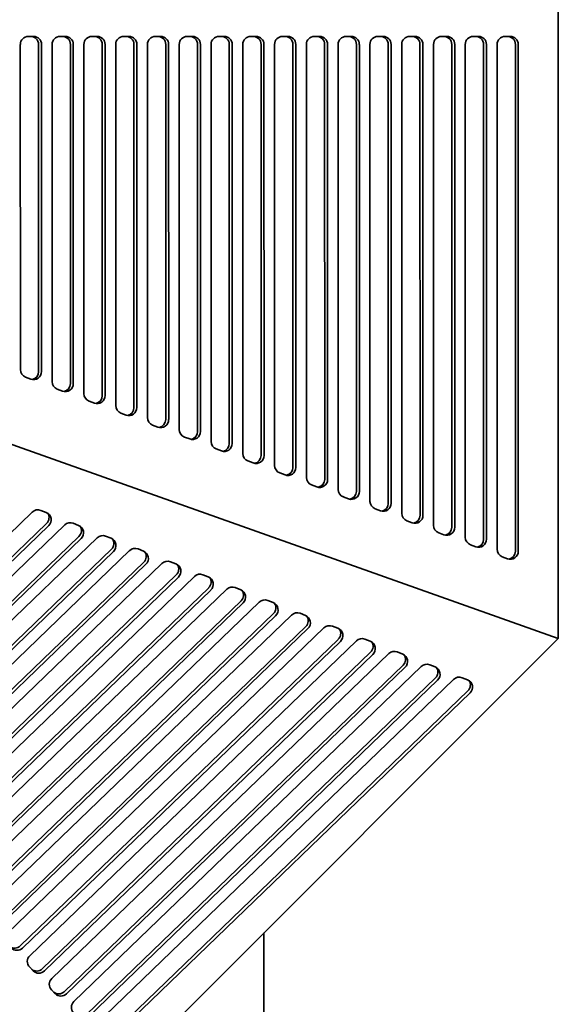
# Model space of a CAD drawing. Header units: millimetres. Extents: x 279 to 1400, y 31 to 1157.
# Tile 8 of 15: x 1198 to 1400, y 227 to 597. Entities that reach past the tile are written whole.
import ezdxf

# ---------------------------------------------------------------- set-up
doc = ezdxf.new("R2010")
doc.units = ezdxf.units.MM
doc.header["$LTSCALE"] = 4
doc.layers.add('Krawędzie widoczne(ISO)', color=7, linetype='Continuous', lineweight=35, true_color=0x262659)

msp = doc.modelspace()

# ---------------------------------------------------------------- linework, layer by layer
at = {"layer": 'Krawędzie widoczne(ISO)'}
for p, q in [((1400.5, 828.67), (1400.5, 364.34)), ((1201.57, 590.23), (1203.55, 590.23)), ((1213.49, 590.22), (1215.48, 590.23)), ((1225.42, 590.23), (1227.41, 590.23)), ((1237.35, 590.22), (1239.34, 590.23)), ((1249.28, 590.23), (1251.27, 590.23)), ((1261.21, 590.22), (1263.19, 590.23)), ((1273.13, 590.23), (1275.12, 590.23)), ((1285.06, 590.22), (1287.05, 590.23)), ((1296.99, 590.23), (1298.98, 590.23)), ((1308.92, 590.22), (1310.91, 590.23)), ((1320.85, 590.23), (1322.83, 590.23)), ((1332.77, 590.22), (1334.76, 590.23)), ((1344.7, 590.23), (1346.69, 590.23)), ((1356.64, 590.23), (1358.63, 590.23)), ((1368.57, 590.23), (1370.56, 590.23)), ((1380.5, 590.23), (1382.49, 590.23)), ((1198.59, 465.2), (1198.58, 587.23)), ((1205.45, 587.23), (1205.45, 464.45)), ((1206.54, 587.23), (1206.54, 464.45)), ((1210.52, 460.71), (1210.51, 587.22)), ((1217.37, 587.23), (1217.38, 459.96)), ((1218.46, 587.23), (1218.47, 459.96)), ((1222.45, 456.21), (1222.44, 587.23)), ((1229.3, 587.23), (1229.31, 455.46)), ((1230.39, 587.23), (1230.4, 455.46)), ((1234.38, 451.72), (1234.37, 587.22)), ((1241.23, 587.23), (1241.24, 450.97)), ((1242.32, 587.23), (1242.33, 450.97)), ((1246.3, 447.23), (1246.3, 587.23)), ((1253.16, 587.23), (1253.17, 446.48)), ((1254.25, 587.23), (1254.26, 446.48)), ((1258.23, 442.73), (1258.22, 587.22)), ((1265.09, 587.23), (1265.09, 441.99)), ((1266.18, 587.23), (1266.19, 441.99)), ((1270.16, 438.24), (1270.15, 587.23)), ((1277.01, 587.23), (1277.02, 437.49)), ((1278.1, 587.23), (1278.11, 437.49)), ((1282.09, 433.75), (1282.08, 587.22)), ((1288.94, 587.23), (1288.95, 433)), ((1290.03, 587.23), (1290.04, 433)), ((1294.02, 429.26), (1294.01, 587.23)), ((1300.87, 587.23), (1300.88, 428.51)), ((1301.96, 587.23), (1301.97, 428.51)), ((1305.95, 424.76), (1305.94, 587.22)), ((1312.8, 587.23), (1312.81, 424.01)), ((1313.89, 587.23), (1313.9, 424.01)), ((1317.88, 420.27), (1317.86, 587.23)), ((1324.73, 587.23), (1324.74, 419.52)), ((1325.82, 587.23), (1325.83, 419.52)), ((1329.8, 415.78), (1329.79, 587.22)), ((1336.65, 587.23), (1336.67, 415.03)), ((1337.74, 587.23), (1337.76, 415.03)), ((1341.73, 411.28), (1341.72, 587.23)), ((1348.58, 587.23), (1348.59, 410.54)), ((1349.67, 587.23), (1349.68, 410.54)), ((1353.66, 406.79), (1353.66, 587.23)), ((1360.52, 587.23), (1360.52, 406.04)), ((1361.61, 587.23), (1361.61, 406.04)), ((1365.59, 402.3), (1365.59, 587.23)), ((1372.45, 587.23), (1372.45, 401.55)), ((1373.54, 587.23), (1373.54, 401.55)), ((1377.52, 397.81), (1377.52, 587.23)), ((1384.38, 587.23), (1384.38, 397.06)), ((1385.47, 587.23), (1385.47, 397.06)), ((932.76, 530.22), (1400.5, 364.34)), ((1202.52, 461.64), (1200.53, 462.39)), ((1214.44, 457.15), (1212.46, 457.9)), ((1226.37, 452.66), (1224.38, 453.4)), ((1238.3, 448.16), (1236.31, 448.91)), ((1250.23, 443.67), (1248.24, 444.42)), ((1262.16, 439.18), (1260.17, 439.92)), ((1274.09, 434.68), (1272.1, 435.43)), ((1286.01, 430.19), (1284.03, 430.94)), ((1297.94, 425.7), (1295.95, 426.45)), ((1309.87, 421.2), (1307.88, 421.95)), ((1321.8, 416.71), (1319.81, 417.46)), ((1119.42, 331.14), (1203.07, 411.77)), ((1206.26, 412.41), (1208.29, 411.6)), ((1333.73, 412.22), (1331.74, 412.97)), ((1208.43, 407.48), (1124.13, 326.22)), ((1209.24, 406.67), (1124.93, 325.42)), ((1127.69, 322.56), (1215.24, 406.94)), ((1218.43, 407.58), (1220.45, 406.77)), ((1345.66, 407.73), (1343.67, 408.48)), ((1230.59, 402.74), (1232.62, 401.94)), ((1357.59, 403.23), (1355.6, 403.98)), ((1220.6, 402.65), (1132.4, 317.64)), ((1221.4, 401.84), (1133.21, 316.83)), ((1135.96, 313.97), (1227.41, 402.11)), ((1369.51, 398.74), (1367.53, 399.49)), ((1232.77, 397.82), (1140.67, 309.05)), ((1233.57, 397.01), (1141.48, 308.25)), ((1144.23, 305.39), (1239.57, 397.28)), ((1242.76, 397.91), (1244.79, 397.11)), ((1244.93, 392.99), (1148.94, 300.47)), ((1245.74, 392.18), (1149.75, 299.66)), ((1152.51, 296.8), (1251.74, 392.45)), ((1254.93, 393.08), (1256.96, 392.28)), ((1381.44, 394.25), (1379.45, 395)), ((1257.1, 388.15), (1157.22, 291.88)), ((1267.1, 388.25), (1269.12, 387.45)), ((1257.91, 387.35), (1158.02, 291.08)), ((1160.78, 288.21), (1263.91, 387.62)), ((1269.27, 383.32), (1165.49, 283.29)), ((1270.07, 382.52), (1166.29, 282.49)), ((1169.05, 279.63), (1276.08, 382.79)), ((1279.26, 383.42), (1281.29, 382.62)), ((1281.44, 378.49), (1173.76, 274.71)), ((1282.24, 377.69), (1174.56, 273.9)), ((1177.32, 271.04), (1288.24, 377.96)), ((1291.43, 378.59), (1293.46, 377.78)), ((1293.6, 373.66), (1182.03, 266.12)), ((1185.57, 262.48), (1300.38, 373.14)), ((1303.56, 373.77), (1305.59, 372.97)), ((1294.41, 372.86), (1182.83, 265.32)), ((1305.74, 368.84), (1190.28, 257.56)), ((1306.54, 368.04), (1191.08, 256.76)), ((1193.84, 253.89), (1312.54, 368.31)), ((1315.73, 368.94), (1317.76, 368.14)), ((1400.5, 364.34), (1072.17, 36.01)), ((1317.9, 364.01), (1198.55, 248.97)), ((1318.71, 363.21), (1199.35, 248.17)), ((1202.11, 245.31), (1324.71, 363.48)), ((1327.9, 364.11), (1329.93, 363.3)), ((1330.07, 359.18), (1206.82, 240.39)), ((1330.87, 358.38), (1207.63, 239.58)), ((1210.38, 236.72), (1336.88, 358.65)), ((1340.07, 359.28), (1342.09, 358.47)), ((1342.24, 354.35), (1215.09, 231.8)), ((1343.04, 353.55), (1215.9, 231)), ((1218.65, 228.14), (1349.05, 353.81)), ((1352.23, 354.45), (1354.26, 353.64)), ((1354.4, 349.52), (1223.36, 223.22)), ((1355.21, 348.72), (1224.17, 222.41)), ((1226.93, 219.55), (1361.21, 348.98)), ((1364.4, 349.62), (1366.43, 348.81)), ((1366.57, 344.69), (1231.64, 214.63)), ((1367.38, 343.89), (1232.44, 213.83)), ((1290, 151.51), (1290, 253.84)), ((1203.4, 239.65), (1202.02, 241.08)), ((1211.67, 231.06), (1210.29, 232.49))]:
    msp.add_line(p, q, dxfattribs=at)
for centre, major_axis, ratio, start_param, end_param in [((1201.57, 587.23), (0, 3), 0.994037, 0.000063, 1.570859), ((1202.46, 587.23), (0, 3), 0.994037, 4.712452, 6.27647), ((1203.55, 587.23), (0, 3), 0.994037, 4.712452, 6.283248), ((1213.49, 587.22), (0, 3), 0.994037, 0.000063, 1.570859), ((1214.39, 587.23), (0, 3), 0.994037, 4.712452, 6.27647), ((1215.48, 587.23), (0, 3), 0.994037, 4.712452, 6.283248), ((1225.42, 587.23), (0, 3), 0.994037, 0.000063, 1.570859), ((1226.32, 587.23), (0, 3), 0.994037, 4.712452, 6.27647), ((1227.41, 587.23), (0, 3), 0.994037, 4.712452, 6.283248), ((1237.35, 587.22), (0, 3), 0.994037, 0.000063, 1.570859), ((1238.25, 587.23), (0, 3), 0.994037, 4.712452, 6.27647), ((1239.34, 587.23), (0, 3), 0.994037, 4.712452, 6.283248), ((1249.28, 587.23), (0, 3), 0.994037, 0.000063, 1.570859), ((1250.18, 587.23), (0, 3), 0.994037, 4.712452, 6.27647), ((1251.27, 587.23), (0, 3), 0.994037, 4.712452, 6.283248), ((1261.21, 587.22), (0, 3), 0.994037, 0.000063, 1.570859), ((1262.1, 587.23), (0, 3), 0.994037, 4.712452, 6.27647), ((1263.19, 587.23), (0, 3), 0.994037, 4.712452, 6.283248), ((1273.13, 587.23), (0, 3), 0.994037, 0.000063, 1.570859), ((1274.03, 587.23), (0, 3), 0.994037, 4.712452, 6.27647), ((1275.12, 587.23), (0, 3), 0.994037, 4.712452, 6.283248), ((1285.06, 587.22), (0, 3), 0.994037, 0.000063, 1.570859), ((1285.96, 587.23), (0, 3), 0.994037, 4.712452, 6.27647), ((1287.05, 587.23), (0, 3), 0.994037, 4.712452, 6.283248), ((1296.99, 587.23), (0, 3), 0.994037, 0.000063, 1.570859), ((1297.89, 587.23), (0, 3), 0.994037, 4.712452, 6.27647), ((1298.98, 587.23), (0, 3), 0.994037, 4.712452, 6.283248), ((1308.92, 587.22), (0, 3), 0.994037, 0.000063, 1.570859), ((1309.82, 587.23), (0, 3), 0.994037, 4.712452, 6.27647), ((1310.91, 587.23), (0, 3), 0.994037, 4.712452, 6.283248), ((1320.85, 587.23), (0, 3), 0.994037, 0.000063, 1.570859), ((1321.74, 587.23), (0, 3), 0.994037, 4.712452, 6.27647), ((1322.83, 587.23), (0, 3), 0.994037, 4.712452, 6.283248), ((1332.77, 587.22), (0, 3), 0.994037, 0.000063, 1.570859), ((1333.67, 587.23), (0, 3), 0.994037, 4.712452, 6.27647), ((1334.76, 587.23), (0, 3), 0.994037, 4.712452, 6.283248), ((1344.7, 587.23), (0, 3), 0.994037, 0.000063, 1.570859), ((1345.6, 587.23), (0, 3), 0.994037, 4.712452, 6.27647), ((1346.69, 587.23), (0, 3), 0.994037, 4.712452, 6.283248), ((1356.64, 587.23), (0, 3), 0.994037, 0, 1.570796), ((1357.54, 587.23), (0, 3), 0.994037, 4.712389, 6.283185), ((1358.63, 587.23), (0, 3), 0.994037, 4.712389, 6.283185), ((1368.57, 587.23), (0, 3), 0.994037, 0, 1.570796), ((1369.47, 587.23), (0, 3), 0.994037, 4.712389, 6.283185), ((1370.56, 587.23), (0, 3), 0.994037, 4.712389, 6.283185), ((1380.5, 587.23), (0, 3), 0.994037, 0, 1.570796), ((1381.4, 587.23), (0, 3), 0.994037, 4.712389, 6.283185), ((1382.49, 587.23), (0, 3), 0.994037, 4.712389, 6.283185), ((1201.57, 465.2), (0, -3), 0.994037, 4.712452, 5.925002), ((1203.56, 464.45), (0, -3), 0.994037, 5.925002, 7.854044), ((1202.47, 464.45), (0, -3), 0.994037, 0.183861, 1.570859), ((1213.5, 460.71), (0, -3), 0.994037, 4.712452, 5.925002), ((1215.49, 459.96), (0, -3), 0.994037, 5.925002, 7.854044), ((1214.4, 459.96), (0, -3), 0.994037, 0.183861, 1.570859), ((1225.43, 456.21), (0, -3), 0.994037, 4.712452, 5.925002), ((1227.42, 455.46), (0, -3), 0.994037, 5.925002, 7.854044), ((1226.33, 455.46), (0, -3), 0.994037, 0.183861, 1.570859), ((1237.36, 451.72), (0, -3), 0.994037, 4.712452, 5.925002), ((1239.35, 450.97), (0, -3), 0.994037, 5.925002, 7.854044), ((1238.26, 450.97), (0, -3), 0.994037, 0.183861, 1.570859), ((1249.29, 447.23), (0, -3), 0.994037, 4.712452, 5.925002), ((1251.27, 446.48), (0, -3), 0.994037, 5.925002, 7.854044), ((1250.18, 446.48), (0, -3), 0.994037, 0.183861, 1.570859), ((1261.21, 442.73), (0, -3), 0.994037, 4.712452, 5.925002), ((1263.2, 441.99), (0, -3), 0.994037, 5.925002, 7.854044), ((1262.11, 441.99), (0, -3), 0.994037, 0.183861, 1.570859), ((1273.14, 438.24), (0, -3), 0.994037, 4.712452, 5.925002), ((1275.13, 437.49), (0, -3), 0.994037, 5.925002, 7.854044), ((1274.04, 437.49), (0, -3), 0.994037, 0.183861, 1.570859), ((1285.07, 433.75), (0, -3), 0.994037, 4.712452, 5.925002), ((1287.06, 433), (0, -3), 0.994037, 5.925002, 7.854044), ((1285.97, 433), (0, -3), 0.994037, 0.183861, 1.570859), ((1297, 429.26), (0, -3), 0.994037, 4.712452, 5.925002), ((1298.99, 428.51), (0, -3), 0.994037, 5.925002, 7.854044), ((1297.9, 428.51), (0, -3), 0.994037, 0.183861, 1.570859), ((1308.93, 424.76), (0, -3), 0.994037, 4.712452, 5.925002), ((1310.92, 424.01), (0, -3), 0.994037, 5.925002, 7.854044), ((1309.83, 424.01), (0, -3), 0.994037, 0.183861, 1.570859), ((1320.86, 420.27), (0, -3), 0.994037, 4.712452, 5.925002), ((1322.85, 419.52), (0, -3), 0.994037, 5.925002, 7.854044), ((1321.76, 419.52), (0, -3), 0.994037, 0.183861, 1.570859), ((1332.79, 415.78), (0, -3), 0.994037, 4.712452, 5.925002), ((1334.77, 415.03), (0, -3), 0.994037, 5.925002, 7.854044), ((1333.68, 415.03), (0, -3), 0.994037, 0.183861, 1.570859), ((1205.14, 409.63), (2.12, 2.12), 0.993506, 0.405075, 1.552272), ((1207.17, 408.82), (2.12, 2.12), 0.993506, 4.693865, 6.688261), ((1206.36, 409.63), (2.12, 2.12), 0.993506, 4.693865, 6.091141), ((1344.71, 411.29), (0, -3), 0.994037, 4.712452, 5.925002), ((1346.7, 410.54), (0, -3), 0.994037, 5.925002, 7.854044), ((1345.61, 410.54), (0, -3), 0.994037, 0.183861, 1.570859), ((1217.31, 404.8), (2.12, 2.12), 0.993506, 0.405075, 1.552272), ((1219.34, 403.99), (2.12, 2.12), 0.993506, 4.693865, 6.688261), ((1218.53, 404.79), (2.12, 2.12), 0.993506, 4.693865, 6.091141), ((1356.64, 406.79), (0, -3), 0.994037, 4.712389, 5.925002), ((1229.48, 399.96), (2.12, 2.12), 0.993506, 0.405075, 1.552272), ((1358.63, 406.04), (0, -3), 0.994037, 5.925002, 7.853982), ((1357.54, 406.04), (0, -3), 0.994037, 0.183862, 1.570796), ((1231.5, 399.16), (2.12, 2.12), 0.993506, 4.693865, 6.688261), ((1230.7, 399.96), (2.12, 2.12), 0.993506, 4.693865, 6.091141), ((1368.57, 402.3), (0, -3), 0.994037, 4.712389, 5.925002), ((1370.56, 401.55), (0, -3), 0.994037, 5.925002, 7.853982), ((1369.47, 401.55), (0, -3), 0.994037, 0.183862, 1.570796), ((1241.64, 395.13), (2.12, 2.12), 0.993506, 0.405075, 1.552272), ((1243.67, 394.33), (2.12, 2.12), 0.993506, 4.693865, 6.688261), ((1242.87, 395.13), (2.12, 2.12), 0.993506, 4.693865, 6.091141), ((1380.5, 397.81), (0, -3), 0.994037, 4.712389, 5.925002), ((1382.49, 397.06), (0, -3), 0.994037, 5.925002, 7.853982), ((1381.4, 397.06), (0, -3), 0.994037, 0.183862, 1.570796), ((1253.81, 390.3), (2.12, 2.12), 0.993506, 0.405075, 1.552272), ((1255.84, 389.5), (2.12, 2.12), 0.993506, 4.693865, 6.688261), ((1255.03, 390.3), (2.12, 2.12), 0.993506, 4.693865, 6.091141), ((1265.98, 385.47), (2.12, 2.12), 0.993506, 0.405075, 1.552272), ((1268, 384.67), (2.12, 2.12), 0.993506, 4.693865, 6.688261), ((1267.2, 385.47), (2.12, 2.12), 0.993506, 4.693865, 6.091141), ((1278.14, 380.64), (2.12, 2.12), 0.993506, 0.405075, 1.552272), ((1280.17, 379.83), (2.12, 2.12), 0.993506, 4.693865, 6.688261), ((1279.37, 380.64), (2.12, 2.12), 0.993506, 4.693865, 6.091141), ((1290.31, 375.81), (2.12, 2.12), 0.993506, 0.405075, 1.552272), ((1292.34, 375), (2.12, 2.12), 0.993506, 4.693865, 6.688261), ((1291.53, 375.81), (2.12, 2.12), 0.993506, 4.693865, 6.091141), ((1302.44, 370.99), (2.12, 2.12), 0.993506, 0.405075, 1.552272), ((1304.47, 370.19), (2.12, 2.12), 0.993506, 4.693865, 6.688261), ((1303.67, 370.99), (2.12, 2.12), 0.993506, 4.693865, 6.091141), ((1314.61, 366.16), (2.12, 2.12), 0.993506, 0.405075, 1.552272), ((1316.64, 365.36), (2.12, 2.12), 0.993506, 4.693865, 6.688261), ((1315.83, 366.16), (2.12, 2.12), 0.993506, 4.693865, 6.091141), ((1326.78, 361.33), (2.12, 2.12), 0.993506, 0.405075, 1.552272), ((1328.81, 360.52), (2.12, 2.12), 0.993506, 4.693865, 6.688261), ((1328, 361.33), (2.12, 2.12), 0.993506, 4.693865, 6.091141), ((1338.95, 356.5), (2.12, 2.12), 0.993506, 0.405075, 1.552272), ((1340.97, 355.69), (2.12, 2.12), 0.993506, 4.693865, 6.688261), ((1340.17, 356.5), (2.12, 2.12), 0.993506, 4.693865, 6.091141), ((1351.11, 351.67), (2.12, 2.12), 0.993506, 0.405075, 1.552272), ((1353.14, 350.86), (2.12, 2.12), 0.993506, 4.693865, 6.688261), ((1352.34, 351.67), (2.12, 2.12), 0.993506, 4.693865, 6.091141), ((1363.28, 346.84), (2.12, 2.12), 0.993506, 0.405075, 1.552272), ((1365.31, 346.03), (2.12, 2.12), 0.993506, 4.693865, 6.688261), ((1364.5, 346.84), (2.12, 2.12), 0.993506, 4.693865, 6.091141), ((1196.48, 251.12), (-2.12, -2.12), 0.993506, 0.100465, 1.552272), ((1197.29, 250.32), (-2.12, -2.12), 0.993506, 6.264661, 7.835457), ((1204.18, 243.16), (-2.12, -2.12), 0.993506, 4.693865, 6.264661), ((1204.75, 242.54), (-2.12, -2.12), 0.993506, 0.100465, 1.552272), ((1205.56, 241.73), (-2.12, -2.12), 0.993506, 6.264661, 7.835457), ((1212.45, 234.58), (-2.12, -2.12), 0.993506, 4.693865, 6.264661), ((1213.02, 233.95), (-2.12, -2.12), 0.993506, 0.100465, 1.552272), ((1213.83, 233.15), (-2.12, -2.12), 0.993506, 6.264661, 7.835457), ((1220.72, 225.99), (-2.12, -2.12), 0.993506, 4.693865, 6.264661)]:
    msp.add_ellipse(centre, major_axis=major_axis, ratio=ratio, start_param=start_param, end_param=end_param, dxfattribs=at)

doc.saveas('drawing.dxf')
